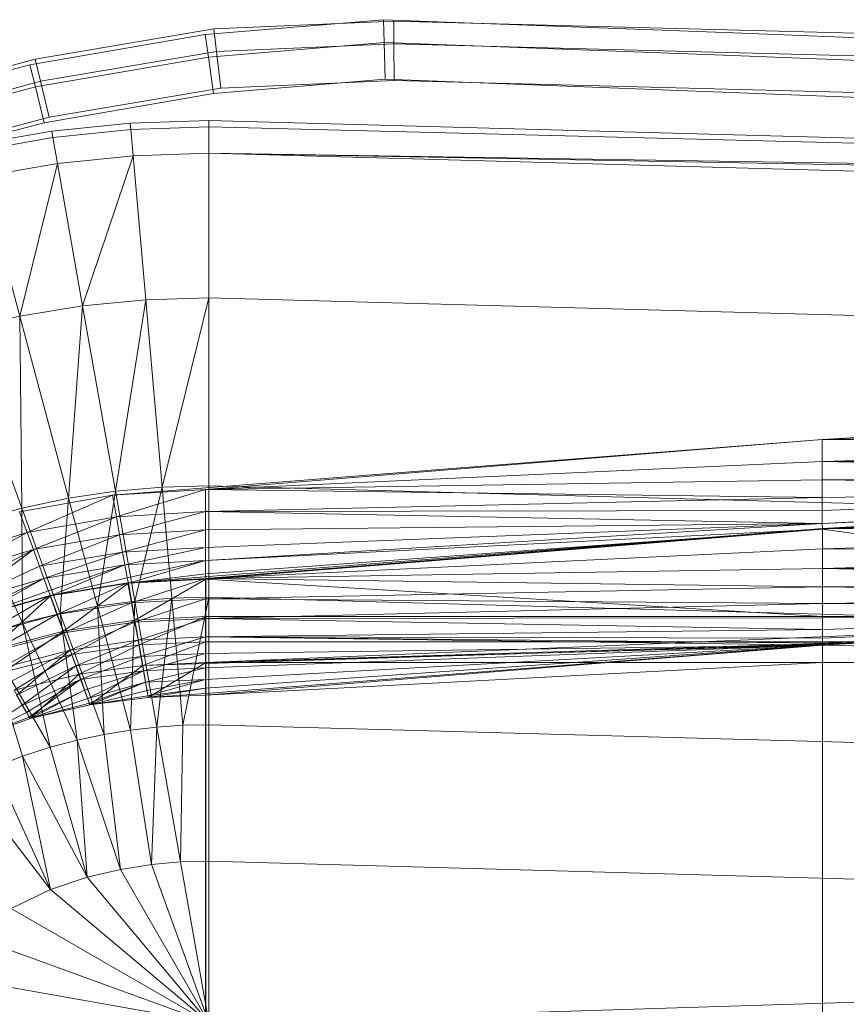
# Model space of a CAD drawing. Header units: metres. Extents: x 391.1 to 427.5, y 12.5 to 28.4.
# Tile 114 of 209: x 406.631 to 406.785, y 26.456 to 26.639. Entities that reach past the tile are written whole.
import ezdxf

# ---------------------------------------------------------------- set-up
doc = ezdxf.new("R2010")
doc.units = ezdxf.units.M
doc.layers.add('A-DETL-____-MBND', color=7, linetype='Continuous', lineweight=18)

# ---------------------------------------------------------------- blocks, each defined once
blk = doc.blocks.new('Family - Inodor PA-152140-03_CLI_AIGUA_P0A')
at = {"layer": 'A-DETL-____-MBND', "color": 253, "true_color": 0xaaaaaa}
for p, q in [((0.2158, 0.38396), (0.24905, 0.38674)), ((0.2158, 0.38396), (0.24905, 0.38674)), ((0.25093, 0.38648), (0.21744, 0.38501)), ((0.25093, 0.38648), (0.21744, 0.38501)), ((0.24905, 0.38674), (0.24916, 0.38251)), ((0.24916, 0.38251), (0.24905, 0.38674)), ((0.24905, 0.38674), (0.31422, 0.38426)), ((0.24905, 0.38674), (0.31422, 0.38426)), ((0.40793, 0.38234), (0.25093, 0.38648)), ((0.25093, 0.38648), (0.25097, 0.38225)), ((0.40793, 0.38234), (0.25093, 0.38648)), ((0.25097, 0.38225), (0.25093, 0.38648)), ((0.18317, 0.37834), (0.2158, 0.38396)), ((0.18317, 0.37834), (0.2158, 0.38396)), ((0.21744, 0.38501), (0.18411, 0.3794)), ((0.21744, 0.38501), (0.18411, 0.3794)), ((0.2158, 0.38396), (0.2164, 0.37977)), ((0.2164, 0.37977), (0.2158, 0.38396)), ((0.21744, 0.38501), (0.21793, 0.3808)), ((0.21793, 0.3808), (0.21744, 0.38501)), ((0.31422, 0.38426), (0.50472, 0.37687)), ((0.31422, 0.38426), (0.50472, 0.37687)), ((0.2164, 0.37977), (0.24916, 0.38251)), ((0.2164, 0.37977), (0.24916, 0.38251)), ((0.25097, 0.38225), (0.21793, 0.3808)), ((0.25097, 0.38225), (0.21793, 0.3808)), ((0.24916, 0.38251), (0.24933, 0.37566)), ((0.24933, 0.37566), (0.24916, 0.38251)), ((0.24916, 0.38251), (0.31404, 0.38004)), ((0.24916, 0.38251), (0.31404, 0.38004)), ((0.40776, 0.37812), (0.25097, 0.38225)), ((0.25097, 0.38225), (0.25103, 0.37541)), ((0.40776, 0.37812), (0.25097, 0.38225)), ((0.25103, 0.37541), (0.25097, 0.38225)), ((0.18417, 0.37421), (0.2164, 0.37977)), ((0.18417, 0.37421), (0.2164, 0.37977)), ((0.21793, 0.3808), (0.18512, 0.37527)), ((0.21793, 0.3808), (0.18512, 0.37527)), ((0.2164, 0.37977), (0.21736, 0.37298)), ((0.21736, 0.37298), (0.2164, 0.37977)), ((0.21793, 0.3808), (0.21873, 0.37399)), ((0.21873, 0.37399), (0.21793, 0.3808)), ((0.31404, 0.38004), (0.50425, 0.37265)), ((0.31404, 0.38004), (0.50425, 0.37265)), ((0.15122, 0.3699), (0.18317, 0.37834)), ((0.15122, 0.3699), (0.18317, 0.37834)), ((0.18411, 0.3794), (0.15186, 0.3706)), ((0.18411, 0.3794), (0.15186, 0.3706)), ((0.18317, 0.37834), (0.18417, 0.37421)), ((0.18417, 0.37421), (0.18317, 0.37834)), ((0.18411, 0.3794), (0.18512, 0.37527)), ((0.18512, 0.37527), (0.18411, 0.3794)), ((0.15261, 0.36588), (0.18417, 0.37421)), ((0.15261, 0.36588), (0.18417, 0.37421)), ((0.18512, 0.37527), (0.15326, 0.36659)), ((0.18512, 0.37527), (0.15326, 0.36659)), ((0.18417, 0.37421), (0.18578, 0.36754)), ((0.18578, 0.36754), (0.18417, 0.37421)), ((0.18512, 0.37527), (0.18674, 0.3686)), ((0.18674, 0.3686), (0.18512, 0.37527)), ((0.24933, 0.37566), (0.21736, 0.37298)), ((0.24933, 0.37566), (0.21736, 0.37298)), ((0.21736, 0.37298), (0.24933, 0.37566)), ((0.24933, 0.37566), (0.21736, 0.37298)), ((0.25103, 0.37541), (0.21873, 0.37399)), ((0.25103, 0.37541), (0.21873, 0.37399)), ((0.31375, 0.3732), (0.24933, 0.37566)), ((0.31375, 0.3732), (0.24933, 0.37566)), ((0.24933, 0.37566), (0.31375, 0.3732)), ((0.31375, 0.3732), (0.24933, 0.37566)), ((0.40749, 0.37128), (0.25103, 0.37541)), ((0.40749, 0.37128), (0.25103, 0.37541)), ((0.21736, 0.37298), (0.18578, 0.36754)), ((0.21736, 0.37298), (0.18578, 0.36754)), ((0.18578, 0.36754), (0.21736, 0.37298)), ((0.21736, 0.37298), (0.18578, 0.36754)), ((0.21873, 0.37399), (0.18674, 0.3686)), ((0.21873, 0.37399), (0.18674, 0.3686)), ((0.5035, 0.36584), (0.31375, 0.3732)), ((0.5035, 0.36584), (0.31375, 0.3732)), ((0.31375, 0.3732), (0.5035, 0.36584)), ((0.5035, 0.36584), (0.31375, 0.3732)), ((0.18578, 0.36754), (0.15485, 0.35938)), ((0.18578, 0.36754), (0.15485, 0.35938)), ((0.15485, 0.35938), (0.18578, 0.36754)), ((0.18578, 0.36754), (0.15485, 0.35938)), ((0.18674, 0.3686), (0.15553, 0.36009)), ((0.18674, 0.3686), (0.15553, 0.36009)), ((0.18724, 0.36596), (0.20186, 0.36747)), ((0.20186, 0.36747), (0.21652, 0.36797)), ((0.20196, 0.36629), (0.20186, 0.36747)), ((0.21652, 0.36797), (0.21652, 0.36678)), ((0.21652, 0.36797), (0.7262, 0.35389)), ((0.1727, 0.36344), (0.18724, 0.36596)), ((0.18745, 0.36479), (0.18724, 0.36596)), ((0.20196, 0.36629), (0.18745, 0.36479)), ((0.21652, 0.36678), (0.20196, 0.36629)), ((0.20239, 0.36136), (0.20196, 0.36629)), ((0.7262, 0.35389), (0.21652, 0.36678)), ((0.21652, 0.36678), (0.21652, 0.36184)), ((0.18745, 0.36479), (0.17301, 0.36229)), ((0.1883, 0.35992), (0.18745, 0.36479)), ((0.20239, 0.36136), (0.1883, 0.35992)), ((0.20239, 0.36136), (0.19298, 0.33342)), ((0.21652, 0.36184), (0.20239, 0.36136)), ((0.20474, 0.33457), (0.20239, 0.36136)), ((0.7262, 0.35389), (0.21652, 0.36184)), ((0.7262, 0.35271), (0.21652, 0.36184)), ((0.7262, 0.34776), (0.21652, 0.36184)), ((0.21652, 0.33495), (0.21652, 0.36184)), ((0.1883, 0.35992), (0.17429, 0.35751)), ((0.1883, 0.35992), (0.18126, 0.3315)), ((0.19298, 0.33342), (0.1883, 0.35992)), ((0.18126, 0.3315), (0.17429, 0.35751)), ((0.20474, 0.33457), (0.19298, 0.33342)), ((0.20474, 0.33457), (0.19907, 0.29889)), ((0.21652, 0.33495), (0.20474, 0.33457)), ((0.20779, 0.29966), (0.20474, 0.33457)), ((0.21652, 0.33495), (0.20779, 0.29966)), ((0.7262, 0.32087), (0.21652, 0.33495)), ((0.21652, 0.29991), (0.21652, 0.33495)), ((0.19298, 0.33342), (0.18126, 0.3315)), ((0.19298, 0.33342), (0.19035, 0.29759)), ((0.19907, 0.29889), (0.19298, 0.33342)), ((0.18126, 0.3315), (0.16961, 0.32879)), ((0.19035, 0.29759), (0.18126, 0.3315)), ((0.18126, 0.3315), (0.18164, 0.29575)), ((0.18164, 0.29575), (0.16961, 0.32879)), ((0.44565, 0.31489), (0.33076, 0.30854)), ((0.44566, 0.31079), (0.33076, 0.30854)), ((0.44566, 0.31079), (0.33076, 0.30854)), ((0.33076, 0.30854), (0.19854, 0.29818)), ((0.33076, 0.30854), (0.21587, 0.2992)), ((0.33076, 0.30854), (0.21587, 0.2992)), ((0.44566, 0.30737), (0.33076, 0.30854)), ((0.33076, 0.30854), (0.44566, 0.30737)), ((0.33076, 0.30854), (0.33077, 0.30444)), ((0.33076, 0.30854), (0.33077, 0.30444)), ((0.44566, 0.30737), (0.33077, 0.30444)), ((0.44566, 0.30737), (0.33077, 0.30444)), ((0.33077, 0.30444), (0.21587, 0.2992)), ((0.33077, 0.30444), (0.21587, 0.2992)), ((0.44566, 0.30409), (0.33077, 0.30444)), ((0.33077, 0.30444), (0.44566, 0.30409)), ((0.33077, 0.30444), (0.44566, 0.30165)), ((0.33077, 0.30444), (0.44566, 0.30165)), ((0.33077, 0.30444), (0.33077, 0.30102)), ((0.33077, 0.30444), (0.33077, 0.30102)), ((0.33077, 0.30102), (0.21587, 0.2992)), ((0.33077, 0.30102), (0.21587, 0.2992)), ((0.44566, 0.30165), (0.33077, 0.30102)), ((0.44566, 0.30165), (0.33077, 0.30102)), ((0.44566, 0.2992), (0.33077, 0.30102)), ((0.33077, 0.30102), (0.44566, 0.2992)), ((0.33077, 0.30102), (0.33077, 0.29774)), ((0.33077, 0.30102), (0.33077, 0.29774)), ((0.21587, 0.2992), (0.19854, 0.29818)), ((0.21587, 0.2992), (0.19854, 0.29818)), ((0.20779, 0.29966), (0.19907, 0.29889)), ((0.21587, 0.2992), (0.19926, 0.29414)), ((0.21587, 0.2992), (0.19926, 0.29414)), ((0.20779, 0.29966), (0.20268, 0.27842)), ((0.21652, 0.29991), (0.20779, 0.29966)), ((0.2096, 0.27898), (0.20779, 0.29966)), ((0.33077, 0.29774), (0.21587, 0.2992)), ((0.21587, 0.2992), (0.33077, 0.29774)), ((0.21587, 0.2992), (0.21587, 0.2951)), ((0.21587, 0.2992), (0.21587, 0.2951)), ((0.7262, 0.28584), (0.21652, 0.29991)), ((0.21652, 0.27916), (0.21652, 0.29991)), ((0.44566, 0.2992), (0.33077, 0.29774)), ((0.44566, 0.2992), (0.33077, 0.29285)), ((0.44566, 0.2992), (0.33077, 0.29531)), ((0.44566, 0.2992), (0.33077, 0.29774)), ((0.44566, 0.2992), (0.33077, 0.29285)), ((0.44566, 0.2992), (0.33077, 0.29531)), ((0.19854, 0.29818), (0.18124, 0.29507)), ((0.19035, 0.29759), (0.18164, 0.29575)), ((0.19854, 0.29818), (0.18265, 0.29122)), ((0.19854, 0.29818), (0.18265, 0.29122)), ((0.19035, 0.29759), (0.18878, 0.27613)), ((0.19907, 0.29889), (0.19035, 0.29759)), ((0.19574, 0.27748), (0.19035, 0.29759)), ((0.19907, 0.29889), (0.19574, 0.27748)), ((0.19926, 0.29414), (0.19854, 0.29818)), ((0.19854, 0.29818), (0.19926, 0.29414)), ((0.20268, 0.27842), (0.19907, 0.29889)), ((0.33077, 0.29774), (0.21587, 0.2951)), ((0.33077, 0.29774), (0.21587, 0.2951)), ((0.44572, 0.2982), (0.33077, 0.29285)), ((0.44572, 0.2982), (0.33077, 0.29285)), ((0.33077, 0.29531), (0.33077, 0.29774)), ((0.33077, 0.29774), (0.33077, 0.29531)), ((0.44571, 0.29829), (0.33082, 0.29195)), ((0.44572, 0.2982), (0.33082, 0.29185)), ((0.44572, 0.2982), (0.33082, 0.29185)), ((0.18164, 0.29575), (0.17296, 0.29333)), ((0.18878, 0.27613), (0.18164, 0.29575)), ((0.18164, 0.29575), (0.1818, 0.27436)), ((0.18265, 0.29122), (0.18124, 0.29507)), ((0.18124, 0.29507), (0.18265, 0.29122)), ((0.19926, 0.29414), (0.18265, 0.29122)), ((0.19926, 0.29414), (0.18265, 0.29122)), ((0.19926, 0.29414), (0.18381, 0.28801)), ((0.19926, 0.29414), (0.18381, 0.28801)), ((0.21587, 0.2951), (0.19926, 0.29414)), ((0.21587, 0.2951), (0.19926, 0.29414)), ((0.19985, 0.29078), (0.19926, 0.29414)), ((0.19926, 0.29414), (0.19985, 0.29078)), ((0.21587, 0.2951), (0.19985, 0.29078)), ((0.21587, 0.2951), (0.19985, 0.29078)), ((0.33077, 0.29531), (0.21587, 0.2951)), ((0.33077, 0.29531), (0.21587, 0.2951)), ((0.33077, 0.29285), (0.21587, 0.2951)), ((0.21587, 0.2951), (0.33077, 0.29285)), ((0.21587, 0.2951), (0.21587, 0.29168)), ((0.21587, 0.2951), (0.21587, 0.29168)), ((0.33077, 0.29285), (0.33077, 0.29531)), ((0.33077, 0.29531), (0.33077, 0.29285)), ((0.44571, 0.29452), (0.33082, 0.29195)), ((0.44571, 0.29452), (0.33082, 0.29195)), ((0.1818, 0.27436), (0.17296, 0.29333)), ((0.21587, 0.29168), (0.19985, 0.29078)), ((0.21587, 0.29168), (0.19985, 0.29078)), ((0.21587, 0.29168), (0.20042, 0.28755)), ((0.21587, 0.29168), (0.20042, 0.28755)), ((0.33082, 0.29195), (0.20142, 0.28184)), ((0.33077, 0.29285), (0.21587, 0.29168)), ((0.33077, 0.29285), (0.21587, 0.28596)), ((0.33077, 0.29285), (0.21587, 0.2884)), ((0.33077, 0.29285), (0.21587, 0.29168)), ((0.33077, 0.29285), (0.21587, 0.28596)), ((0.33077, 0.29285), (0.21587, 0.2884)), ((0.33082, 0.29195), (0.21587, 0.28261)), ((0.33082, 0.29195), (0.21587, 0.28261)), ((0.33082, 0.29185), (0.21587, 0.28596)), ((0.33082, 0.29185), (0.21587, 0.28351)), ((0.33082, 0.29185), (0.21587, 0.28596)), ((0.33082, 0.29185), (0.21587, 0.28351)), ((0.21587, 0.2884), (0.21587, 0.29168)), ((0.21587, 0.29168), (0.21587, 0.2884)), ((0.33082, 0.29185), (0.21593, 0.28251)), ((0.33082, 0.29185), (0.21593, 0.28251)), ((0.33082, 0.29185), (0.33077, 0.29285)), ((0.33077, 0.29285), (0.33082, 0.29185)), ((0.44571, 0.29086), (0.33082, 0.29195)), ((0.33082, 0.29195), (0.44571, 0.29086)), ((0.33082, 0.29195), (0.33082, 0.28818)), ((0.33082, 0.29195), (0.33082, 0.28818)), ((0.44571, 0.27553), (0.33082, 0.29185)), ((0.33082, 0.29185), (0.33082, 0.27553)), ((0.33082, 0.29185), (0.44571, 0.27553)), ((0.33082, 0.29185), (0.33082, 0.27553)), ((0.18265, 0.29122), (0.16609, 0.28614)), ((0.18265, 0.29122), (0.16609, 0.28614)), ((0.18265, 0.29122), (0.1678, 0.28318)), ((0.18265, 0.29122), (0.1678, 0.28318)), ((0.18381, 0.28801), (0.18265, 0.29122)), ((0.18265, 0.29122), (0.18381, 0.28801)), ((0.19985, 0.29078), (0.18381, 0.28801)), ((0.19985, 0.29078), (0.18381, 0.28801)), ((0.19985, 0.29078), (0.18494, 0.28492)), ((0.19985, 0.29078), (0.18494, 0.28492)), ((0.20042, 0.28755), (0.19985, 0.29078)), ((0.19985, 0.29078), (0.20042, 0.28755)), ((0.44571, 0.29086), (0.33082, 0.28818)), ((0.44571, 0.29086), (0.33082, 0.28818)), ((0.18381, 0.28801), (0.1678, 0.28318)), ((0.18381, 0.28801), (0.1678, 0.28318)), ((0.18381, 0.28801), (0.16944, 0.28034)), ((0.18381, 0.28801), (0.16944, 0.28034)), ((0.18381, 0.28801), (0.17066, 0.27823)), ((0.18381, 0.28801), (0.17066, 0.27823)), ((0.18494, 0.28492), (0.18381, 0.28801)), ((0.18381, 0.28801), (0.18494, 0.28492)), ((0.21587, 0.2884), (0.20042, 0.28755)), ((0.21587, 0.2884), (0.20042, 0.28755)), ((0.21587, 0.2884), (0.20085, 0.28515)), ((0.21587, 0.2884), (0.20085, 0.28515)), ((0.21587, 0.28596), (0.21587, 0.2884)), ((0.21587, 0.2884), (0.21587, 0.28596)), ((0.33082, 0.28818), (0.21587, 0.28261)), ((0.33082, 0.28818), (0.21587, 0.28261)), ((0.44571, 0.28743), (0.33082, 0.28818)), ((0.33082, 0.28818), (0.44571, 0.28743)), ((0.33082, 0.28818), (0.33082, 0.28452)), ((0.33082, 0.28818), (0.33082, 0.28452)), ((0.20042, 0.28755), (0.18494, 0.28492)), ((0.20042, 0.28755), (0.18494, 0.28492)), ((0.20042, 0.28755), (0.18577, 0.28263)), ((0.20042, 0.28755), (0.18577, 0.28263)), ((0.20085, 0.28515), (0.20042, 0.28755)), ((0.20042, 0.28755), (0.20085, 0.28515)), ((0.44571, 0.28743), (0.33082, 0.28452)), ((0.44571, 0.28743), (0.33082, 0.28452)), ((0.18494, 0.28492), (0.17066, 0.27823)), ((0.18494, 0.28492), (0.17066, 0.27823)), ((0.18577, 0.28263), (0.18494, 0.28492)), ((0.18494, 0.28492), (0.18577, 0.28263)), ((0.20085, 0.28515), (0.18577, 0.28263)), ((0.20085, 0.28515), (0.18577, 0.28263)), ((0.20085, 0.28515), (0.18661, 0.28033)), ((0.20085, 0.28515), (0.18661, 0.28033)), ((0.20085, 0.28515), (0.187, 0.27941)), ((0.20085, 0.28515), (0.187, 0.27941)), ((0.21587, 0.28596), (0.20085, 0.28515)), ((0.21587, 0.28596), (0.20085, 0.28515)), ((0.20127, 0.28273), (0.20085, 0.28515)), ((0.20085, 0.28515), (0.20127, 0.28273)), ((0.21587, 0.28596), (0.20127, 0.28273)), ((0.21587, 0.28596), (0.20127, 0.28273)), ((0.21587, 0.28596), (0.2015, 0.28176)), ((0.21587, 0.28596), (0.2015, 0.28176)), ((0.21587, 0.28351), (0.21587, 0.28596)), ((0.21587, 0.28596), (0.21587, 0.28351)), ((0.33082, 0.28452), (0.21587, 0.28261)), ((0.33082, 0.28452), (0.21587, 0.28261)), ((0.44571, 0.28433), (0.33082, 0.28452)), ((0.33082, 0.28452), (0.44571, 0.28433)), ((0.33082, 0.28452), (0.44571, 0.28165)), ((0.33082, 0.28452), (0.33082, 0.28109)), ((0.33082, 0.28452), (0.44571, 0.28165)), ((0.33082, 0.28452), (0.33082, 0.28109)), ((0.18577, 0.28263), (0.17066, 0.27823)), ((0.18577, 0.28263), (0.17066, 0.27823)), ((0.18577, 0.28263), (0.17189, 0.27611)), ((0.18577, 0.28263), (0.17189, 0.27611)), ((0.18577, 0.28263), (0.17243, 0.27527)), ((0.18577, 0.28263), (0.17243, 0.27527)), ((0.18661, 0.28033), (0.18577, 0.28263)), ((0.18577, 0.28263), (0.18661, 0.28033)), ((0.20127, 0.28273), (0.187, 0.27941)), ((0.20127, 0.28273), (0.187, 0.27941)), ((0.2015, 0.28176), (0.20127, 0.28273)), ((0.20127, 0.28273), (0.2015, 0.28176)), ((0.21587, 0.28261), (0.20142, 0.28184)), ((0.21587, 0.28261), (0.20142, 0.28184)), ((0.21587, 0.28351), (0.2015, 0.28176)), ((0.21587, 0.28351), (0.2015, 0.28176)), ((0.21593, 0.28251), (0.2015, 0.28176)), ((0.21593, 0.28251), (0.2015, 0.28176)), ((0.21587, 0.28261), (0.20208, 0.27813)), ((0.21587, 0.28261), (0.20208, 0.27813)), ((0.21593, 0.28251), (0.20271, 0.27488)), ((0.21593, 0.28251), (0.20271, 0.27488)), ((0.7256, 0.28259), (0.2042, 0.26645)), ((0.21593, 0.28251), (0.21587, 0.28351)), ((0.21587, 0.28351), (0.21593, 0.28251)), ((0.33082, 0.28109), (0.21587, 0.28261)), ((0.21587, 0.28261), (0.33082, 0.28109)), ((0.21587, 0.28261), (0.21587, 0.27883)), ((0.21587, 0.28261), (0.21587, 0.27883)), ((0.7256, 0.28259), (0.21593, 0.26697)), ((0.7256, 0.28259), (0.21593, 0.26697)), ((0.33082, 0.27553), (0.21593, 0.28251)), ((0.21593, 0.28251), (0.33082, 0.27553)), ((0.21593, 0.28251), (0.21593, 0.27553)), ((0.21593, 0.28251), (0.21593, 0.27553)), ((0.20142, 0.28184), (0.18691, 0.27948)), ((0.2015, 0.28176), (0.187, 0.27941)), ((0.2015, 0.28176), (0.187, 0.27941)), ((0.20142, 0.28184), (0.1882, 0.27593)), ((0.20142, 0.28184), (0.1882, 0.27593)), ((0.2015, 0.28176), (0.18939, 0.27285)), ((0.2015, 0.28176), (0.18939, 0.27285)), ((0.20208, 0.27813), (0.20142, 0.28184)), ((0.20142, 0.28184), (0.20208, 0.27813)), ((0.20271, 0.27488), (0.2015, 0.28176)), ((0.2015, 0.28176), (0.20271, 0.27488)), ((0.33082, 0.28109), (0.21587, 0.27883)), ((0.33082, 0.28109), (0.21587, 0.27883)), ((0.44571, 0.28165), (0.33082, 0.28109)), ((0.44571, 0.28165), (0.33082, 0.28109)), ((0.44571, 0.27948), (0.33082, 0.28109)), ((0.33082, 0.28109), (0.44571, 0.27948)), ((0.33082, 0.28109), (0.33082, 0.27799)), ((0.33082, 0.28109), (0.33082, 0.27799)), ((0.18691, 0.27948), (0.17234, 0.27532)), ((0.18661, 0.28033), (0.17243, 0.27527)), ((0.18661, 0.28033), (0.17243, 0.27527)), ((0.187, 0.27941), (0.17243, 0.27527)), ((0.187, 0.27941), (0.17243, 0.27527)), ((0.18691, 0.27948), (0.17422, 0.27206)), ((0.18691, 0.27948), (0.17422, 0.27206)), ((0.187, 0.27941), (0.17592, 0.26923)), ((0.187, 0.27941), (0.17592, 0.26923)), ((0.187, 0.27941), (0.18661, 0.28033)), ((0.18661, 0.28033), (0.187, 0.27941)), ((0.1882, 0.27593), (0.18691, 0.27948)), ((0.18691, 0.27948), (0.1882, 0.27593)), ((0.18939, 0.27285), (0.187, 0.27941)), ((0.187, 0.27941), (0.18939, 0.27285)), ((0.21587, 0.27883), (0.20208, 0.27813)), ((0.21587, 0.27883), (0.20208, 0.27813)), ((0.2096, 0.27898), (0.20268, 0.27842)), ((0.21587, 0.27883), (0.20272, 0.27452)), ((0.21587, 0.27883), (0.20272, 0.27452)), ((0.2096, 0.27898), (0.20681, 0.25495)), ((0.21652, 0.27916), (0.2096, 0.27898)), ((0.21167, 0.25528), (0.2096, 0.27898)), ((0.21652, 0.27916), (0.21167, 0.25528)), ((0.33082, 0.27799), (0.21587, 0.27883)), ((0.21587, 0.27883), (0.33082, 0.27799)), ((0.21587, 0.27883), (0.21587, 0.27518)), ((0.21587, 0.27883), (0.21587, 0.27518)), ((0.7262, 0.26508), (0.21652, 0.27916)), ((0.21652, 0.25539), (0.21652, 0.27916)), ((0.44571, 0.27948), (0.33082, 0.27799)), ((0.44571, 0.27948), (0.33082, 0.27799)), ((0.20208, 0.27813), (0.1882, 0.27593)), ((0.20208, 0.27813), (0.1882, 0.27593)), ((0.19574, 0.27748), (0.18878, 0.27613)), ((0.20208, 0.27813), (0.18945, 0.2725)), ((0.20208, 0.27813), (0.18945, 0.2725)), ((0.20268, 0.27842), (0.19574, 0.27748)), ((0.20192, 0.2544), (0.19574, 0.27748)), ((0.19574, 0.27748), (0.19698, 0.2536)), ((0.20268, 0.27842), (0.20192, 0.2544)), ((0.20272, 0.27452), (0.20208, 0.27813)), ((0.20208, 0.27813), (0.20272, 0.27452)), ((0.20681, 0.25495), (0.20268, 0.27842)), ((0.33082, 0.27799), (0.21587, 0.27518)), ((0.33082, 0.27799), (0.21587, 0.27518)), ((0.44571, 0.27788), (0.33082, 0.27799)), ((0.33082, 0.27799), (0.44571, 0.27788)), ((0.33082, 0.27799), (0.44571, 0.2769)), ((0.33082, 0.27799), (0.44571, 0.2769)), ((0.33082, 0.27799), (0.44571, 0.27659)), ((0.33082, 0.27799), (0.44571, 0.27659)), ((0.33082, 0.27799), (0.33082, 0.27531)), ((0.33082, 0.27799), (0.33082, 0.27531)), ((0.1882, 0.27593), (0.17422, 0.27206)), ((0.1882, 0.27593), (0.17422, 0.27206)), ((0.1882, 0.27593), (0.17605, 0.26889)), ((0.1882, 0.27593), (0.17605, 0.26889)), ((0.18878, 0.27613), (0.1818, 0.27436)), ((0.18945, 0.2725), (0.1882, 0.27593)), ((0.1882, 0.27593), (0.18945, 0.2725)), ((0.19698, 0.2536), (0.18878, 0.27613)), ((0.18878, 0.27613), (0.19198, 0.25254)), ((0.21593, 0.27553), (0.20271, 0.27488)), ((0.21593, 0.27553), (0.20271, 0.27488)), ((0.21587, 0.27518), (0.20272, 0.27452)), ((0.21587, 0.27518), (0.20272, 0.27452)), ((0.21587, 0.27518), (0.20331, 0.27114)), ((0.21587, 0.27518), (0.20331, 0.27114)), ((0.21593, 0.27553), (0.20352, 0.27028)), ((0.21593, 0.27553), (0.20352, 0.27028)), ((0.33082, 0.27531), (0.21587, 0.27518)), ((0.33082, 0.27531), (0.21587, 0.27518)), ((0.33082, 0.27314), (0.21587, 0.27518)), ((0.21587, 0.27518), (0.33082, 0.27314)), ((0.21587, 0.27518), (0.21587, 0.27175)), ((0.21587, 0.27518), (0.21587, 0.27175)), ((0.44571, 0.27659), (0.21593, 0.26697)), ((0.44571, 0.27659), (0.21593, 0.26697)), ((0.33082, 0.27553), (0.21593, 0.27553)), ((0.33082, 0.27553), (0.21593, 0.27553)), ((0.21593, 0.27553), (0.21593, 0.27086)), ((0.21593, 0.27553), (0.21593, 0.27086)), ((0.44571, 0.27659), (0.33082, 0.27024)), ((0.44571, 0.27659), (0.33082, 0.27531)), ((0.44571, 0.27659), (0.33082, 0.27314)), ((0.44571, 0.27659), (0.33082, 0.27531)), ((0.44571, 0.27659), (0.33082, 0.27154)), ((0.44571, 0.27659), (0.33082, 0.27314)), ((0.44571, 0.27659), (0.33082, 0.27056)), ((0.44571, 0.27659), (0.33082, 0.27154)), ((0.44571, 0.27659), (0.33082, 0.27024)), ((0.44571, 0.27659), (0.33082, 0.27056)), ((0.44571, 0.27659), (0.33082, 0.27024)), ((0.44571, 0.27659), (0.33082, 0.27024)), ((0.44571, 0.27553), (0.33082, 0.27553)), ((0.44571, 0.27553), (0.33082, 0.27553)), ((0.33082, 0.27553), (0.33082, 0.27086)), ((0.33082, 0.27553), (0.33082, 0.27086)), ((0.33082, 0.27314), (0.33082, 0.27531)), ((0.33082, 0.27531), (0.33082, 0.27314)), ((0.1818, 0.27436), (0.17482, 0.27214)), ((0.19198, 0.25254), (0.1818, 0.27436)), ((0.1818, 0.27436), (0.18692, 0.25119)), ((0.20271, 0.27488), (0.18939, 0.27285)), ((0.20271, 0.27488), (0.18939, 0.27285)), ((0.20272, 0.27452), (0.18945, 0.2725)), ((0.20272, 0.27452), (0.18945, 0.2725)), ((0.20272, 0.27452), (0.19063, 0.26927)), ((0.20272, 0.27452), (0.19063, 0.26927)), ((0.20271, 0.27488), (0.19099, 0.26846)), ((0.20271, 0.27488), (0.19099, 0.26846)), ((0.20352, 0.27028), (0.20271, 0.27488)), ((0.20271, 0.27488), (0.20352, 0.27028)), ((0.20331, 0.27114), (0.20272, 0.27452)), ((0.20272, 0.27452), (0.20331, 0.27114)), ((0.18692, 0.25119), (0.17482, 0.27214)), ((0.17482, 0.27214), (0.18179, 0.24951)), ((0.18939, 0.27285), (0.17592, 0.26923)), ((0.18939, 0.27285), (0.17592, 0.26923)), ((0.18945, 0.2725), (0.17605, 0.26889)), ((0.18945, 0.2725), (0.17605, 0.26889)), ((0.18945, 0.2725), (0.17777, 0.26592)), ((0.18945, 0.2725), (0.17777, 0.26592)), ((0.18939, 0.27285), (0.17826, 0.26518)), ((0.18939, 0.27285), (0.17826, 0.26518)), ((0.19099, 0.26846), (0.18939, 0.27285)), ((0.18939, 0.27285), (0.19099, 0.26846)), ((0.19063, 0.26927), (0.18945, 0.2725)), ((0.18945, 0.2725), (0.19063, 0.26927)), ((0.21587, 0.27175), (0.20331, 0.27114)), ((0.21587, 0.27175), (0.20331, 0.27114)), ((0.21587, 0.27175), (0.20385, 0.26809)), ((0.21587, 0.27175), (0.20385, 0.26809)), ((0.33082, 0.27314), (0.21587, 0.27175)), ((0.33082, 0.27314), (0.21587, 0.27175)), ((0.33082, 0.27154), (0.21587, 0.27175)), ((0.21587, 0.27175), (0.33082, 0.27154)), ((0.21587, 0.27175), (0.33082, 0.27056)), ((0.21587, 0.27175), (0.33082, 0.27056)), ((0.21587, 0.27175), (0.33082, 0.27024)), ((0.21587, 0.27175), (0.33082, 0.27024)), ((0.21587, 0.27175), (0.21587, 0.26864)), ((0.21587, 0.27175), (0.21587, 0.26864)), ((0.33082, 0.27154), (0.33082, 0.27314)), ((0.33082, 0.27314), (0.33082, 0.27154)), ((0.33082, 0.27056), (0.33082, 0.27154)), ((0.33082, 0.27154), (0.33082, 0.27056)), ((0.20331, 0.27114), (0.19063, 0.26927)), ((0.20331, 0.27114), (0.19063, 0.26927)), ((0.20352, 0.27028), (0.19099, 0.26846)), ((0.20352, 0.27028), (0.19099, 0.26846)), ((0.20331, 0.27114), (0.19169, 0.26636)), ((0.20331, 0.27114), (0.19169, 0.26636)), ((0.20352, 0.27028), (0.19232, 0.2648)), ((0.20352, 0.27028), (0.19232, 0.2648)), ((0.20385, 0.26809), (0.20331, 0.27114)), ((0.20331, 0.27114), (0.20385, 0.26809)), ((0.21593, 0.27086), (0.20352, 0.27028)), ((0.21593, 0.27086), (0.20352, 0.27028)), ((0.2042, 0.26645), (0.20352, 0.27028)), ((0.20352, 0.27028), (0.2042, 0.26645)), ((0.21593, 0.27086), (0.2042, 0.26645)), ((0.21593, 0.27086), (0.2042, 0.26645)), ((0.33082, 0.27024), (0.21587, 0.2609)), ((0.33082, 0.27024), (0.21587, 0.2609)), ((0.33082, 0.27024), (0.21587, 0.26864)), ((0.33082, 0.27024), (0.21587, 0.26597)), ((0.33082, 0.27024), (0.21587, 0.26864)), ((0.33082, 0.27024), (0.21587, 0.2638)), ((0.33082, 0.27024), (0.21587, 0.26597)), ((0.33082, 0.27024), (0.21587, 0.2622)), ((0.33082, 0.27024), (0.21587, 0.2638)), ((0.33082, 0.27024), (0.21587, 0.26122)), ((0.33082, 0.27024), (0.21587, 0.2622)), ((0.33082, 0.27024), (0.21587, 0.2609)), ((0.33082, 0.27024), (0.21587, 0.26122)), ((0.33082, 0.27086), (0.21593, 0.27086)), ((0.33082, 0.27086), (0.21593, 0.27086)), ((0.21593, 0.26697), (0.21593, 0.27086)), ((0.21593, 0.27086), (0.21593, 0.26697)), ((0.33082, 0.27024), (0.21593, 0.26697)), ((0.33082, 0.27024), (0.21593, 0.26697)), ((0.44571, 0.27086), (0.33082, 0.27086)), ((0.44571, 0.27086), (0.33082, 0.27086)), ((0.33082, 0.26697), (0.33082, 0.27086)), ((0.33082, 0.27086), (0.33082, 0.26697)), ((0.33082, 0.27024), (0.33082, 0.27056)), ((0.33082, 0.27056), (0.33082, 0.27024)), ((0.33082, 0.26697), (0.33082, 0.27024)), ((0.44571, 0.26697), (0.33082, 0.27024)), ((0.44571, 0.26697), (0.33082, 0.27024)), ((0.19063, 0.26927), (0.17777, 0.26592)), ((0.19063, 0.26927), (0.17777, 0.26592)), ((0.19099, 0.26846), (0.17826, 0.26518)), ((0.19099, 0.26846), (0.17826, 0.26518)), ((0.19063, 0.26927), (0.17932, 0.26323)), ((0.19063, 0.26927), (0.17932, 0.26323)), ((0.19099, 0.26846), (0.18021, 0.26181)), ((0.19099, 0.26846), (0.18021, 0.26181)), ((0.19063, 0.26927), (0.18066, 0.26091)), ((0.19063, 0.26927), (0.18066, 0.26091)), ((0.19169, 0.26636), (0.19063, 0.26927)), ((0.19063, 0.26927), (0.19169, 0.26636)), ((0.19232, 0.2648), (0.19099, 0.26846)), ((0.19099, 0.26846), (0.19232, 0.2648)), ((0.20385, 0.26809), (0.19169, 0.26636)), ((0.20385, 0.26809), (0.19169, 0.26636)), ((0.20385, 0.26809), (0.1926, 0.26384)), ((0.20385, 0.26809), (0.1926, 0.26384)), ((0.21587, 0.26864), (0.20385, 0.26809)), ((0.21587, 0.26864), (0.20385, 0.26809)), ((0.20431, 0.26545), (0.20385, 0.26809)), ((0.20385, 0.26809), (0.20431, 0.26545)), ((0.21587, 0.26864), (0.20431, 0.26545)), ((0.21587, 0.26864), (0.20431, 0.26545)), ((0.21587, 0.26597), (0.21587, 0.26864)), ((0.21587, 0.26864), (0.21587, 0.26597)), ((0.19169, 0.26636), (0.18066, 0.26091)), ((0.19169, 0.26636), (0.18066, 0.26091)), ((0.19169, 0.26636), (0.18174, 0.25903)), ((0.19169, 0.26636), (0.18174, 0.25903)), ((0.1926, 0.26384), (0.19169, 0.26636)), ((0.19169, 0.26636), (0.1926, 0.26384)), ((0.2042, 0.26645), (0.19232, 0.2648)), ((0.2042, 0.26645), (0.19232, 0.2648)), ((0.2042, 0.26645), (0.19232, 0.2648)), ((0.2042, 0.26645), (0.19434, 0.25908)), ((0.2042, 0.26645), (0.19434, 0.25908)), ((0.21593, 0.26697), (0.2042, 0.26645)), ((0.21593, 0.26697), (0.2042, 0.26645)), ((0.21593, 0.26697), (0.2042, 0.26645)), ((0.21593, 0.26697), (0.2042, 0.26645)), ((0.20519, 0.26047), (0.2042, 0.26645)), ((0.2042, 0.26645), (0.20519, 0.26047)), ((0.21593, 0.26697), (0.20519, 0.26047)), ((0.21593, 0.26697), (0.20519, 0.26047)), ((0.33082, 0.26697), (0.21587, 0.2609)), ((0.21587, 0.2609), (0.21593, 0.26697)), ((0.21587, 0.2609), (0.33082, 0.26697)), ((0.33082, 0.26697), (0.21587, 0.2609)), ((0.21587, 0.2609), (0.21593, 0.26697)), ((0.21587, 0.2609), (0.33082, 0.26697)), ((0.21593, 0.26697), (0.21587, 0.2609)), ((0.21593, 0.26697), (0.33082, 0.26697)), ((0.21593, 0.26697), (0.33082, 0.26697)), ((0.33082, 0.26697), (0.21593, 0.26697)), ((0.21593, 0.13288), (0.21593, 0.26697)), ((0.21593, 0.26697), (0.21593, 0.13288)), ((0.33082, 0.26697), (0.21593, 0.26697)), ((0.33082, 0.26697), (0.21593, 0.26697)), ((0.33082, 0.26697), (0.44571, 0.26697)), ((0.44571, 0.26697), (0.33082, 0.26697)), ((0.33082, 0.26697), (0.33082, 0.13288)), ((0.33082, 0.26697), (0.33082, 0.13288)), ((0.44571, 0.26697), (0.33082, 0.26697)), ((0.44571, 0.26697), (0.33082, 0.26697)), ((0.33082, 0.26697), (0.33082, 0.13288)), ((0.33082, 0.26697), (0.33082, 0.13288)), ((0.19232, 0.2648), (0.18021, 0.26181)), ((0.19232, 0.2648), (0.18021, 0.26181)), ((0.19232, 0.2648), (0.18021, 0.26181)), ((0.19232, 0.2648), (0.18319, 0.25653)), ((0.19232, 0.2648), (0.18319, 0.25653)), ((0.19434, 0.25908), (0.19232, 0.2648)), ((0.19232, 0.2648), (0.19434, 0.25908)), ((0.20431, 0.26545), (0.1926, 0.26384)), ((0.20431, 0.26545), (0.1926, 0.26384)), ((0.20431, 0.26545), (0.19335, 0.2618)), ((0.20431, 0.26545), (0.19335, 0.2618)), ((0.20431, 0.26545), (0.19389, 0.2603)), ((0.20431, 0.26545), (0.19389, 0.2603)), ((0.21587, 0.26597), (0.20431, 0.26545)), ((0.21587, 0.26597), (0.20431, 0.26545)), ((0.20469, 0.26332), (0.20431, 0.26545)), ((0.20431, 0.26545), (0.20469, 0.26332)), ((0.21587, 0.26597), (0.20469, 0.26332)), ((0.21587, 0.26597), (0.20469, 0.26332)), ((0.21587, 0.2638), (0.21587, 0.26597)), ((0.21587, 0.26597), (0.21587, 0.2638)), ((0.1926, 0.26384), (0.18174, 0.25903)), ((0.1926, 0.26384), (0.18174, 0.25903)), ((0.1926, 0.26384), (0.18254, 0.25765)), ((0.1926, 0.26384), (0.18254, 0.25765)), ((0.1926, 0.26384), (0.18303, 0.2568)), ((0.1926, 0.26384), (0.18303, 0.2568)), ((0.19335, 0.2618), (0.1926, 0.26384)), ((0.1926, 0.26384), (0.19335, 0.2618)), ((0.20469, 0.26332), (0.19389, 0.2603)), ((0.20469, 0.26332), (0.19389, 0.2603)), ((0.20469, 0.26332), (0.19423, 0.25938)), ((0.20469, 0.26332), (0.19423, 0.25938)), ((0.20469, 0.26332), (0.19434, 0.25908)), ((0.20469, 0.26332), (0.19434, 0.25908)), ((0.21587, 0.2638), (0.20469, 0.26332)), ((0.21587, 0.2638), (0.20469, 0.26332)), ((0.20497, 0.26174), (0.20469, 0.26332)), ((0.20469, 0.26332), (0.20497, 0.26174)), ((0.21587, 0.2638), (0.20497, 0.26174)), ((0.21587, 0.2638), (0.20497, 0.26174)), ((0.21587, 0.2638), (0.20514, 0.26077)), ((0.21587, 0.2638), (0.20514, 0.26077)), ((0.21587, 0.2622), (0.21587, 0.2638)), ((0.21587, 0.2638), (0.21587, 0.2622)), ((0.18319, 0.25653), (0.18021, 0.26181)), ((0.18021, 0.26181), (0.18319, 0.25653)), ((0.18174, 0.25903), (0.18066, 0.26091)), ((0.18066, 0.26091), (0.18174, 0.25903)), ((0.19335, 0.2618), (0.18303, 0.2568)), ((0.19335, 0.2618), (0.18303, 0.2568)), ((0.19335, 0.2618), (0.18319, 0.25653)), ((0.19335, 0.2618), (0.18319, 0.25653)), ((0.19389, 0.2603), (0.19335, 0.2618)), ((0.19335, 0.2618), (0.19389, 0.2603)), ((0.20497, 0.26174), (0.19434, 0.25908)), ((0.20497, 0.26174), (0.19434, 0.25908)), ((0.20514, 0.26077), (0.19434, 0.25908)), ((0.20514, 0.26077), (0.19434, 0.25908)), ((0.20514, 0.26077), (0.20497, 0.26174)), ((0.20497, 0.26174), (0.20514, 0.26077)), ((0.21587, 0.2622), (0.20514, 0.26077)), ((0.21587, 0.2622), (0.20514, 0.26077)), ((0.20519, 0.26047), (0.20514, 0.26077)), ((0.20514, 0.26077), (0.20519, 0.26047)), ((0.21587, 0.2622), (0.20519, 0.26047)), ((0.21587, 0.2622), (0.20519, 0.26047)), ((0.21587, 0.26122), (0.20519, 0.26047)), ((0.21587, 0.26122), (0.20519, 0.26047)), ((0.21587, 0.2609), (0.20519, 0.26047)), ((0.21587, 0.2609), (0.20519, 0.26047)), ((0.21587, 0.2609), (0.20519, 0.26047)), ((0.21587, 0.2609), (0.20519, 0.26047)), ((0.21587, 0.26122), (0.21587, 0.2622)), ((0.21587, 0.2622), (0.21587, 0.26122)), ((0.21587, 0.2609), (0.21587, 0.26122)), ((0.21587, 0.26122), (0.21587, 0.2609)), ((0.21587, 0.2609), (0.21587, 0.13894)), ((0.21587, 0.2609), (0.21587, 0.13894)), ((0.18174, 0.25903), (0.1718, 0.25244)), ((0.18174, 0.25903), (0.1718, 0.25244)), ((0.18254, 0.25765), (0.18174, 0.25903)), ((0.18174, 0.25903), (0.18254, 0.25765)), ((0.19389, 0.2603), (0.18319, 0.25653)), ((0.19389, 0.2603), (0.18319, 0.25653)), ((0.19423, 0.25938), (0.18319, 0.25653)), ((0.19423, 0.25938), (0.18319, 0.25653)), ((0.18319, 0.25653), (0.19434, 0.25908)), ((0.19434, 0.25908), (0.18319, 0.25653)), ((0.19434, 0.25908), (0.18319, 0.25653)), ((0.19434, 0.25908), (0.18319, 0.25653)), ((0.19423, 0.25938), (0.19389, 0.2603)), ((0.19389, 0.2603), (0.19423, 0.25938)), ((0.19434, 0.25908), (0.19423, 0.25938)), ((0.19423, 0.25938), (0.19434, 0.25908)), ((0.19434, 0.25908), (0.20519, 0.26047)), ((0.20519, 0.26047), (0.19434, 0.25908)), ((0.20519, 0.26047), (0.19434, 0.25908)), ((0.20519, 0.26047), (0.19434, 0.25908)), ((0.18254, 0.25765), (0.1718, 0.25244)), ((0.18254, 0.25765), (0.1718, 0.25244)), ((0.18303, 0.2568), (0.18254, 0.25765)), ((0.18254, 0.25765), (0.18303, 0.2568)), ((0.18303, 0.2568), (0.1718, 0.25244)), ((0.18303, 0.2568), (0.1718, 0.25244)), ((0.1718, 0.25244), (0.18319, 0.25653)), ((0.18319, 0.25653), (0.1718, 0.25244)), ((0.18319, 0.25653), (0.1718, 0.25244)), ((0.18319, 0.25653), (0.1718, 0.25244)), ((0.18319, 0.25653), (0.18303, 0.2568)), ((0.18303, 0.2568), (0.18319, 0.25653)), ((0.21167, 0.25528), (0.20681, 0.25495)), ((0.21167, 0.25528), (0.21124, 0.22982)), ((0.21652, 0.25539), (0.21167, 0.25528)), ((0.7262, 0.24131), (0.21652, 0.25539)), ((0.21652, 0.25539), (0.21652, 0.22997)), ((0.19698, 0.2536), (0.19198, 0.25254)), ((0.20192, 0.2544), (0.19698, 0.2536)), ((0.19698, 0.2536), (0.20005, 0.22843)), ((0.20681, 0.25495), (0.20192, 0.2544)), ((0.20581, 0.22933), (0.20192, 0.2544)), ((0.20681, 0.25495), (0.20581, 0.22933)), ((0.21124, 0.22982), (0.20681, 0.25495)), ((0.19198, 0.25254), (0.18692, 0.25119)), ((0.20005, 0.22843), (0.19198, 0.25254)), ((0.19198, 0.25254), (0.19381, 0.22697)), ((0.18179, 0.24951), (0.17661, 0.24748)), ((0.18692, 0.25119), (0.18179, 0.24951)), ((0.19381, 0.22697), (0.18179, 0.24951)), ((0.18179, 0.24951), (0.18699, 0.22469)), ((0.19381, 0.22697), (0.18692, 0.25119)), ((0.18699, 0.22469), (0.17661, 0.24748)), ((0.18699, 0.22469), (0.1714, 0.24503)), ((0.20581, 0.22933), (0.20005, 0.22843)), ((0.21124, 0.22982), (0.20581, 0.22933)), ((0.21652, 0.19991), (0.20581, 0.22933)), ((0.21652, 0.22997), (0.21124, 0.22982)), ((0.21652, 0.19991), (0.21124, 0.22982)), ((0.7262, 0.2159), (0.21652, 0.22997)), ((0.21652, 0.22997), (0.21652, 0.19991)), ((0.20005, 0.22843), (0.19381, 0.22697)), ((0.21652, 0.19991), (0.20005, 0.22843)), ((0.19381, 0.22697), (0.18699, 0.22469)), ((0.21652, 0.19991), (0.19381, 0.22697)), ((0.18699, 0.22469), (0.17968, 0.22118)), ((0.21652, 0.19991), (0.18699, 0.22469)), ((0.21652, 0.19991), (0.17968, 0.22118)), ((0.21652, 0.19991), (0.17244, 0.21596)), ((0.7262, 0.2159), (0.21652, 0.19991)), ((0.21652, 0.19991), (0.16667, 0.2087))]:
    blk.add_line(p, q, dxfattribs=at)
blk = doc.blocks.new('LONDR55-XX_ZZ-ARQ-CAA-M3D-Londres55_ifc-1-03_CLI_AIGUA_P0A')
at = {"layer": 'A-DETL-____-MBND', "color": 253, "lineweight": 18, "true_color": 0xaaaaaa}
blk.add_blockref('Family - Inodor PA-152140-03_CLI_AIGUA_P0A', (406.44946, 26.25274), dxfattribs=at)

msp = doc.modelspace()

# ---------------------------------------------------------------- block references
at = {"lineweight": 5}
msp.add_blockref('LONDR55-XX_ZZ-ARQ-CAA-M3D-Londres55_ifc-1-03_CLI_AIGUA_P0A', (0, 0), dxfattribs=at)

doc.saveas('drawing.dxf')
